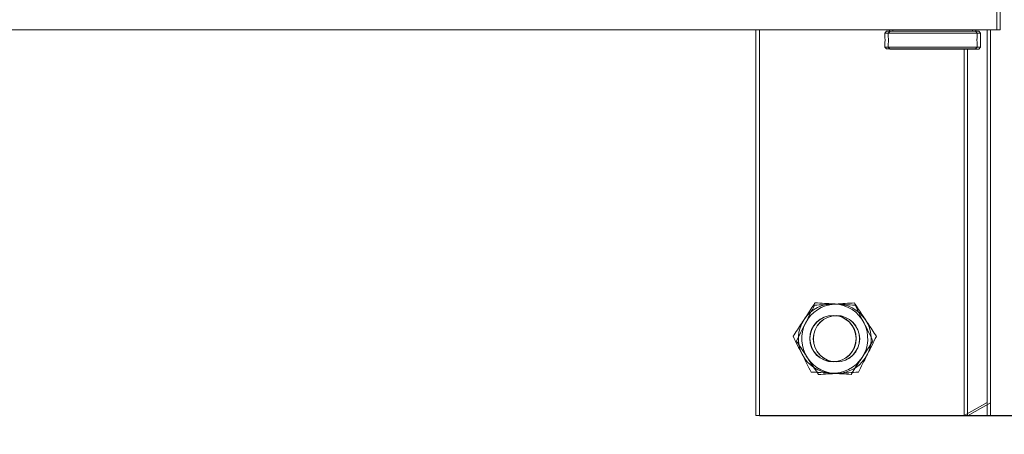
# Model space of a CAD drawing. Header units: feet. Extents: x 0 to 152508, y 0 to 59424.
# Tile 20 of 122: x 152346.783 to 152348.114, y 59280.094 to 59280.654. Entities that reach past the tile are written whole.
import ezdxf
from ezdxf import colors
from ezdxf.entities.mleader import LeaderData, LeaderLine
from ezdxf.math import Vec2, Vec3

# ---------------------------------------------------------------- set-up
doc = ezdxf.new("R2010")
doc.units = ezdxf.units.FT
doc.header["$LTSCALE"] = 0.05
doc.header["$MEASUREMENT"] = 0
for name, color, linetype, lineweight in [('Bridge plan$0$BR_P_Slab_Object', 2, 'Continuous', 30), ('Bridge plan$0$new FSB deck grid - PV_P_Curb', 1, 'Continuous', 13), ('Bridge plan$0$PV_P_EOP_Br', 252, 'Continuous', 30), ('Bridge plan$0$SC_Scratch7', 252, 'Continuous', 0)]:
    doc.layers.add(name, color=color, linetype=linetype, lineweight=lineweight)
doc.layers.add('Trellis Base$0$L-ANNO-NOTE', color=30, linetype='Continuous')
doc.styles.add('Trellis Base$0$ARIAL', font='arial.ttf', dxfattribs={"width": 0.9})

# ---------------------------------------------------------------- blocks, each defined once
blk = doc.blocks.new('Bridge plan$0$HIGH ST SCREENWALL_2 PANEL PLAN_8')
at = {"layer": 'Bridge plan$0$SC_Scratch7', "lineweight": 0}
for p, q in [((-0.6667, 0.7812), (0, 0.7812)), ((-0.6667, 0.2596), (-0.6667, 0.7812)), ((-0.3854, 0.7812), (-0.3542, 0.7812)), ((-0.3542, 0.7637), (-0.3854, 0.7812)), ((-0.3854, 0.7812), (-0.3854, 0.2854)), ((-0.3542, 0.7812), (-0.3125, 0.7812)), ((-0.3542, 0.7812), (-0.3542, 0.2596)), ((-0.3542, 0.7812), (-0.3542, 0.7637)), ((-0.4926, 0.2829), (-0.4901, 0.2854)), ((-0.4926, 0.2798), (-0.4926, 0.2829)), ((-0.3676, 0.2829), (-0.4926, 0.2829)), ((-0.3701, 0.2854), (-0.4901, 0.2854)), ((-0.3701, 0.2854), (-0.3676, 0.2829)), ((-0.3676, 0.2829), (-0.3676, 0.2798)), ((-0.4926, 0.2638), (-0.4926, 0.2668)), ((-0.4923, 0.2737), (-0.4923, 0.2719)), ((-0.3676, 0.2668), (-0.3676, 0.2638)), ((-4.3307, 0.2594), (-0.3412, 0.2593)), ((-0.4901, 0.2613), (-0.4926, 0.2638)), ((-0.3676, 0.2638), (-0.4926, 0.2638)), ((-0.3701, 0.2613), (-0.4901, 0.2613)), ((-0.4864, 0.2596), (-0.4864, 0.2613)), ((-0.3739, 0.2613), (-0.3739, 0.2596)), ((-0.3676, 0.2638), (-0.3701, 0.2613)), ((-0.3412, 0.2596), (-0.3412, 0.2301))]:
    blk.add_line(p, q, dxfattribs=at)
at = {"layer": 'Bridge plan$0$SC_Scratch7', "lineweight": 0, "extrusion": (0, 0, -1)}
for radius in [0.0314, 0.0312]:
    blk.add_circle((0.5625, 0.6771), radius, dxfattribs=at)
for centre, radius, start, end in [((0.5625, 0.6771), 0.0469, 33.3338, 93.3338), ((0.5625, 0.6771), 0.0469, 93.3338, 153.3338), ((0.5625, 0.6771), 0.0469, 333.3338, 33.3338), ((0.5625, 0.6771), 0.0469, 153.3338, 213.3338), ((0.5625, 0.6771), 0.0469, 273.3338, 333.3338), ((0.5625, 0.6771), 0.0469, 213.3338, 273.3338), ((0.3053, 0.2734), 0.0627, 354.0342, 5.8878)]:
    blk.add_arc(centre, radius, start, end, dxfattribs=at)
at = {"layer": 'Bridge plan$0$SC_Scratch7', "lineweight": 0}
for points, knots in [([(-0.5868, 0.7254), (-0.5887, 0.7225), (-0.5925, 0.7167), (-0.5975, 0.7091), (-0.6006, 0.7045), (-0.6017, 0.7028)], [0, 0, 0, 0, 0.390533, 0.785002, 1, 1, 1, 1]), ([(-0.5598, 0.7239), (-0.5604, 0.7239), (-0.5653, 0.7242), (-0.5744, 0.7247), (-0.5827, 0.7252), (-0.5868, 0.7254)], [0, 0, 0, 0, 0.070103, 0.530791, 1, 1, 1, 1]), ([(-0.5328, 0.7223), (-0.5372, 0.7225), (-0.546, 0.7231), (-0.5552, 0.7236), (-0.5598, 0.7239)], [0, 0, 0, 0, 0.495458, 1, 1, 1, 1]), ([(-0.5206, 0.6981), (-0.5209, 0.6987), (-0.5231, 0.703), (-0.5272, 0.7112), (-0.5309, 0.7186), (-0.5328, 0.7223)], [0, 0, 0, 0, 0.070103, 0.530791, 1, 1, 1, 1]), ([(-0.6017, 0.7028), (-0.6037, 0.6997), (-0.6078, 0.6935), (-0.6127, 0.686), (-0.6156, 0.6816), (-0.6166, 0.6802)], [0, 0, 0, 0, 0.402074, 0.810497, 1, 1, 1, 1]), ([(-0.5085, 0.6739), (-0.5105, 0.6778), (-0.5144, 0.6858), (-0.5186, 0.694), (-0.5206, 0.6981)], [0, 0, 0, 0, 0.495458, 1, 1, 1, 1]), ([(-0.6166, 0.6802), (-0.6146, 0.6763), (-0.6106, 0.6684), (-0.6065, 0.6602), (-0.6044, 0.656)], [0, 0, 0, 0, 0.495458, 1, 1, 1, 1]), ([(-0.5234, 0.6513), (-0.5223, 0.6529), (-0.5192, 0.6576), (-0.5142, 0.6652), (-0.5104, 0.671), (-0.5085, 0.6739)], [0, 0, 0, 0, 0.214997, 0.605152, 1, 1, 1, 1]), ([(-0.6044, 0.656), (-0.6041, 0.6555), (-0.6019, 0.6511), (-0.5978, 0.6429), (-0.5941, 0.6356), (-0.5923, 0.6318)], [0, 0, 0, 0, 0.070103, 0.530791, 1, 1, 1, 1]), ([(-0.5382, 0.6287), (-0.5373, 0.6301), (-0.5344, 0.6345), (-0.5295, 0.642), (-0.5254, 0.6482), (-0.5234, 0.6513)], [0, 0, 0, 0, 0.189503, 0.59197, 1, 1, 1, 1]), ([(-0.5923, 0.6318), (-0.5879, 0.6316), (-0.579, 0.6311), (-0.5699, 0.6305), (-0.5652, 0.6303)], [0, 0, 0, 0, 0.495458, 1, 1, 1, 1]), ([(-0.5652, 0.6303), (-0.5646, 0.6302), (-0.5598, 0.6299), (-0.5506, 0.6294), (-0.5424, 0.6289), (-0.5382, 0.6287)], [0, 0, 0, 0, 0.070103, 0.530791, 1, 1, 1, 1]), ([(-0.4923, 0.2733), (-0.4923, 0.2741), (-0.4923, 0.2755), (-0.4924, 0.2775), (-0.4925, 0.2789), (-0.4926, 0.2798), (-0.4926, 0.2798), (-0.4926, 0.2798)], [0, 0, 0, 0, 0.214044, 0.428061, 0.642808, 0.858038, 1, 1, 1, 1]), ([(-0.4926, 0.2668), (-0.4926, 0.2668), (-0.4926, 0.2667), (-0.4926, 0.2671), (-0.4925, 0.2681), (-0.4924, 0.2698), (-0.4923, 0.2716), (-0.4923, 0.2729), (-0.4923, 0.2733)], [0, 0, 0, 0, 0.001442, 0.215072, 0.428673, 0.643269, 0.858346, 1, 1, 1, 1])]:
    blk.add_open_spline(points, degree=3, knots=knots, dxfattribs=at)
blk = doc.blocks.new('Bridge plan$0$HIGH ST SCREENWALL_2 PANEL PLAN_9')
at = {"layer": 'Bridge plan$0$SC_Scratch7', "lineweight": 0}
for p, q in [((-4.0052, 0.7811), (-4.6719, 0.7811)), ((-4.6719, 0.7811), (-4.6719, 0.2595)), ((-4.3594, 0.7811), (-4.3906, 0.7811)), ((-4.3906, 0.7811), (-4.3594, 0.7635)), ((-4.3906, 0.2853), (-4.3906, 0.7811)), ((-4.3177, 0.7811), (-4.3594, 0.7811)), ((-4.3594, 0.7811), (-4.3594, 0.2594)), ((-4.3594, 0.7811), (-4.3594, 0.7635)), ((-4.4953, 0.2853), (-4.4978, 0.2828)), ((-4.4978, 0.2828), (-4.4978, 0.2797)), ((-4.4978, 0.2828), (-4.3728, 0.2828)), ((-4.4953, 0.2853), (-4.3753, 0.2853)), ((-4.3728, 0.2828), (-4.3753, 0.2853)), ((-4.3728, 0.2797), (-4.3728, 0.2828)), ((-4.4978, 0.2667), (-4.4978, 0.2637)), ((-4.3732, 0.2736), (-4.3731, 0.2718)), ((-4.3728, 0.2637), (-4.3728, 0.2667)), ((-8.3359, 0.2596), (-4.3464, 0.2594)), ((-4.4978, 0.2637), (-4.4953, 0.2612)), ((-4.4978, 0.2637), (-4.3728, 0.2637)), ((-4.4953, 0.2612), (-4.3753, 0.2612)), ((-4.4916, 0.2612), (-4.4916, 0.2594)), ((-4.3791, 0.2594), (-4.3791, 0.2612)), ((-4.3753, 0.2612), (-4.3728, 0.2637)), ((-4.3464, 0.2299), (-4.3464, 0.2594))]:
    blk.add_line(p, q, dxfattribs=at)
at = {"layer": 'Bridge plan$0$SC_Scratch7', "lineweight": 0, "extrusion": (0, 0, -1)}
for radius in [0.0314, 0.0312]:
    blk.add_circle((4.5677, 0.6769), radius, dxfattribs=at)
at = {"layer": 'Bridge plan$0$SC_Scratch7', "lineweight": 0}
for centre, radius, start, end in [((-4.5677, 0.6769), 0.0469, 93.3338, 153.3338), ((-4.5677, 0.6769), 0.0469, 33.3338, 93.3338), ((-4.5677, 0.6769), 0.0469, 153.3338, 213.3338), ((-4.5677, 0.6769), 0.0469, 333.3338, 33.3338), ((-4.5677, 0.6769), 0.0469, 273.3338, 333.3338), ((-4.5677, 0.6769), 0.0469, 213.3338, 273.3338), ((-4.5601, 0.2732), 0.0627, 354.0342, 5.8878)]:
    blk.add_arc(centre, radius, start, end, dxfattribs=at)
for points, knots in [([(-4.6096, 0.698), (-4.6093, 0.6986), (-4.6071, 0.7029), (-4.603, 0.7111), (-4.5993, 0.7185), (-4.5974, 0.7222)], [0, 0, 0, 0, 0.070103, 0.530791, 1, 1, 1, 1]), ([(-4.5974, 0.7222), (-4.5931, 0.7224), (-4.5842, 0.7229), (-4.575, 0.7235), (-4.5704, 0.7237)], [0, 0, 0, 0, 0.495458, 1, 1, 1, 1]), ([(-4.5704, 0.7237), (-4.5698, 0.7238), (-4.5649, 0.7241), (-4.5558, 0.7246), (-4.5476, 0.7251), (-4.5434, 0.7253)], [0, 0, 0, 0, 0.070103, 0.530791, 1, 1, 1, 1]), ([(-4.5434, 0.7253), (-4.5415, 0.7224), (-4.5377, 0.7166), (-4.5327, 0.709), (-4.5296, 0.7044), (-4.5285, 0.7027)], [0, 0, 0, 0, 0.390533, 0.785002, 1, 1, 1, 1]), ([(-4.6217, 0.6738), (-4.6198, 0.6777), (-4.6158, 0.6857), (-4.6117, 0.6939), (-4.6096, 0.698)], [0, 0, 0, 0, 0.495458, 1, 1, 1, 1]), ([(-4.5285, 0.7027), (-4.5265, 0.6996), (-4.5224, 0.6934), (-4.5175, 0.6859), (-4.5146, 0.6815), (-4.5137, 0.6801)], [0, 0, 0, 0, 0.402074, 0.810497, 1, 1, 1, 1]), ([(-4.5137, 0.6801), (-4.5156, 0.6762), (-4.5196, 0.6682), (-4.5237, 0.66), (-4.5258, 0.6559)], [0, 0, 0, 0, 0.495458, 1, 1, 1, 1]), ([(-4.6069, 0.6512), (-4.6079, 0.6528), (-4.611, 0.6575), (-4.616, 0.6651), (-4.6198, 0.6709), (-4.6217, 0.6738)], [0, 0, 0, 0, 0.214997, 0.605152, 1, 1, 1, 1]), ([(-4.5258, 0.6559), (-4.5261, 0.6553), (-4.5283, 0.651), (-4.5324, 0.6428), (-4.5361, 0.6354), (-4.538, 0.6317)], [0, 0, 0, 0, 0.070103, 0.530791, 1, 1, 1, 1]), ([(-4.592, 0.6286), (-4.5929, 0.63), (-4.5958, 0.6343), (-4.6007, 0.6419), (-4.6048, 0.6481), (-4.6069, 0.6512)], [0, 0, 0, 0, 0.189503, 0.59197, 1, 1, 1, 1]), ([(-4.565, 0.6302), (-4.5656, 0.6301), (-4.5705, 0.6298), (-4.5796, 0.6293), (-4.5878, 0.6288), (-4.592, 0.6286)], [0, 0, 0, 0, 0.070103, 0.530791, 1, 1, 1, 1]), ([(-4.538, 0.6317), (-4.5423, 0.6315), (-4.5512, 0.631), (-4.5604, 0.6304), (-4.565, 0.6302)], [0, 0, 0, 0, 0.495458, 1, 1, 1, 1]), ([(-4.3732, 0.2732), (-4.3732, 0.274), (-4.3731, 0.2754), (-4.373, 0.2774), (-4.3729, 0.2788), (-4.3728, 0.2797), (-4.3728, 0.2797), (-4.3728, 0.2797)], [0, 0, 0, 0, 0.214044, 0.428061, 0.642808, 0.858038, 1, 1, 1, 1]), ([(-4.3729, 0.2671), (-4.3729, 0.2671), (-4.3728, 0.2667), (-4.3728, 0.2666), (-4.3728, 0.267), (-4.373, 0.268), (-4.3731, 0.2697), (-4.3731, 0.2715), (-4.3732, 0.2727), (-4.3732, 0.2732)], [0, 0, 0, 0, 0.000262, 0.177137, 0.353179, 0.529198, 0.706035, 0.88327, 1, 1, 1, 1])]:
    blk.add_open_spline(points, degree=3, knots=knots, dxfattribs=at)
blk = doc.blocks.new('Bridge plan')
at = {"layer": 'Bridge plan$0$BR_P_Slab_Object', "lineweight": -3, "extrusion": (0, 0, -1)}
blk.add_arc((-1828090.1697, 711476.3243), 35, 7.3628, 88.09108, dxfattribs=at)
at = {"layer": 'Bridge plan$0$new FSB deck grid - PV_P_Curb', "lineweight": -3, "flags": 128}
blk.add_lwpolyline([(1828055.5402, 711471.004), (1828055.6786, 711477.1066, -0.397907), (1828089.0205, 711510.8051), (1828097.789, 711511.0974), (1828106.051, 711503.3683), (1828170.5777, 711505.5189), (1828178.3068, 711513.781), (1828178.6727, 711513.7932, -0.429449), (1828209.1503, 711483.7663, -0.037112), (1828208.7459, 711479.4119), (1828207.9669, 711474.7846)], format="xyb", dxfattribs=at)
at = {"layer": 'Bridge plan$0$PV_P_EOP_Br', "lineweight": -3, "extrusion": (0, 0, -1)}
for start in [1.2993, 7.3628]:
    blk.add_arc((-1828090.1697, 711476.3243), 35, start, 88.09108, dxfattribs=at)
at = {"layer": 'Bridge plan$0$SC_Scratch7', "lineweight": -3, "extrusion": (0, 0, -1), "rotation": 180.0002309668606}
for name, p in [('Bridge plan$0$HIGH ST SCREENWALL_2 PANEL PLAN_8', (-1828087.5128, 711482.1632)), ('Bridge plan$0$HIGH ST SCREENWALL_2 PANEL PLAN_9', (-1828091.5134, 711482.1632))]:
    blk.add_blockref(name, p, dxfattribs=at)
blk = doc.blocks.new('Trellis Base')
blk.add_blockref('Bridge plan', (-1675739.0633, -652201.2631))
at = {"layer": 'Trellis Base$0$L-ANNO-NOTE'}
ml = blk.add_multileader_mtext('Standard', dxfattribs=at)
ml.set_content('W. LIVINGSTON AVENUE', color=11, style='Trellis Base$0$ARIAL')
ml.set_leader_properties()
ml.build(insert=Vec2(0, 0))
ml.multileader.update_dxf_attribs({"has_dogleg": 0, "dogleg_length": 0.36, "arrow_head_size": 1.25, "scale": 10})
ctx = ml.context
ctx.base_point, ctx.scale, ctx.char_height, ctx.arrow_head_size, ctx.landing_gap_size, ctx.plane_origin, ctx.plane_x_axis, ctx.plane_y_axis = Vec3(152493.4333, 59387.8699), 10, 1.25, 1.25, 0.5, Vec3(152496.4817, 59382.3139), Vec3(0.234739, 0.972058), Vec3(-0.972058, 0.234739)
notes = []
notes.append((ctx, [(0, (0, 0, 0), (0, 0), (1, 0), 1, [])]))
ctx.mtext.insert, ctx.mtext.text_direction, ctx.mtext.rotation, ctx.mtext.flow_direction = Vec3(152492.9328, 59388.5051), Vec3(0.234739, 0.972058), 1.333846, 5
ml = blk.add_multileader_mtext('Standard', dxfattribs=at)
ml.set_content('S. FRONT STREET', color=11, style='Trellis Base$0$ARIAL')
ml.set_leader_properties()
ml.build(insert=Vec2(0, 0))
ml.multileader.update_dxf_attribs({"has_dogleg": 0, "dogleg_length": 0.36, "arrow_head_size": 1.25, "scale": 10})
ctx = ml.context
ctx.base_point, ctx.scale, ctx.char_height, ctx.arrow_head_size, ctx.landing_gap_size, ctx.plane_origin = Vec3(152391.6985, 59316.6024), 10, 1.25, 1.25, 0.5, Vec3(152387.0132, 59312.335)
notes.append((ctx, [(0, (0, 0, 0), (0, 0), (1, 0), 1, [])]))
ctx.mtext.insert, ctx.mtext.flow_direction = Vec3(152392.1985, 59317.2381), 5
for ctx, leaders in notes:
    for number, flags, end, landing, length, lines in leaders:
        leader = LeaderData()
        leader.index, (leader.has_last_leader_line, leader.has_dogleg_vector, leader.attachment_direction) = number, flags
        leader.last_leader_point, leader.dogleg_vector, leader.dogleg_length = Vec3(end), Vec3(landing), length
        for number, points, colour, breaks in lines:
            line = LeaderLine()
            line.index, line.vertices, line.color, line.breaks = number, Vec3.list(points), colors.encode_raw_color(colour), breaks
            leader.lines.append(line)
        ctx.leaders.append(leader)

msp = doc.modelspace()

# ---------------------------------------------------------------- block references
msp.add_blockref('Trellis Base', (0, 0))

doc.saveas('drawing.dxf')
